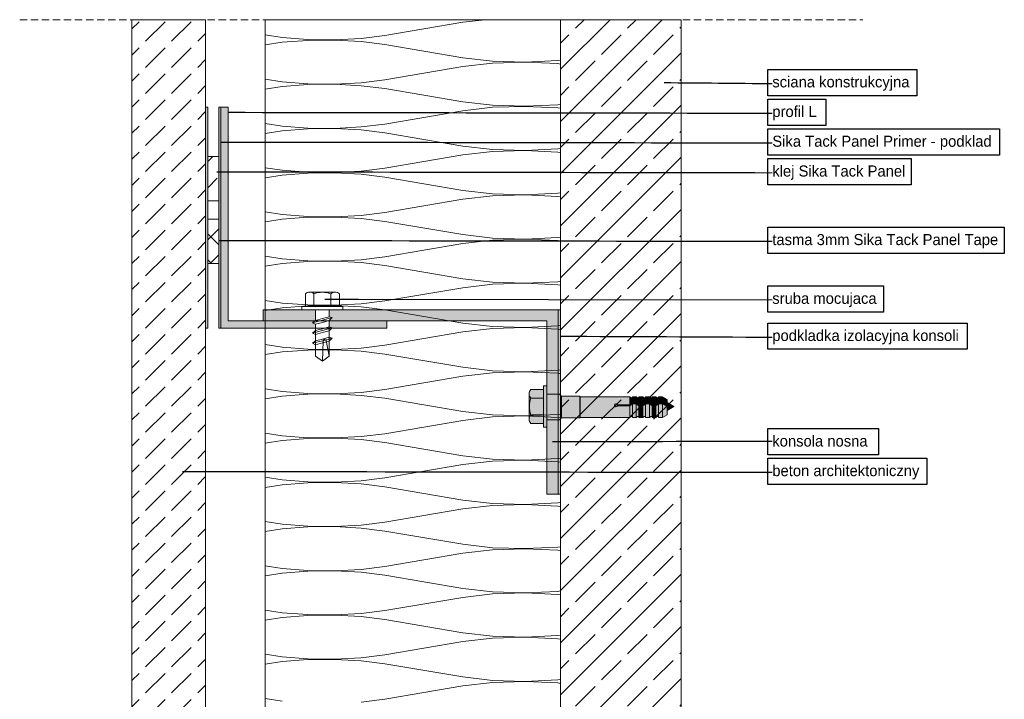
# Model space of a CAD drawing. Extents: x -106566 to -43002, y 22119 to 47619.
# Tile 24 of 24: x -47576 to -44904, y 43258 to 45101. Entities that reach past the tile are written whole.
import ezdxf

# ---------------------------------------------------------------- set-up
doc = ezdxf.new("R2010")
doc.units = 0
doc.header["$MEASUREMENT"] = 0
doc.linetypes.add('Hidden Line', pattern=[30, 20, -10])
for name, color, linetype, lineweight, true_color in [('2D - Ogólne_Pen_No__2', 7, 'Continuous', 15, 0x7f7f7f), ('2D Drafting - General_Pen_No__141', 7, 'Continuous', 0, 0xe8e8e8), ('2D Drafting - General_Pen_No__2', 7, 'Continuous', 15, 0x7f7f7f), ('2D Drafting - General_Pen_No__5', 7, 'Continuous', 25, 0x40a5ff), ('2D Drafting - General_Pen_No__61', 7, 'Continuous', 20, 0x6a6a6a), ('2D Drafting - General_Pen_No__81', 7, 'Continuous', 20, 0x6a6a6a), ('Annotation - Label_Pen_No__5', 7, 'Continuous', 25, 0x40a5ff)]:
    doc.layers.add(name, color=color, linetype=linetype, lineweight=lineweight, true_color=true_color)
doc.layers.add('2D Drafting - General_Pen_No__101', color=8, linetype='Continuous', lineweight=13)
doc.layers.add('2D Drafting - General_Pen_No__121', color=255, linetype='Continuous', lineweight=0)
doc.styles.add('GENERATED_STYLE_2', font='txt')
doc.dimstyles.new('GENERATED_STYLE__3', dxfattribs={"dimtxt": 0.18, "dimasz": 91.2, "dimexe": 0.18, "dimexo": 0.0625, "dimgap": 0.09, "dimtad": 0, "dimtih": 1, "dimtoh": 1, "dimdec": 4, "dimzin": 0, "dimdsep": 46, "dimcen": 0.09, "dimadec": 0, "dimazin": 0, "dimtfac": 1, "dimtdec": 4, "dimtmove": 0, "dimatfit": 3, "dimldrblk": 'ARROWHEAD_5', "dimfxl": 0, "dimtolj": 1, "dimtzin": 0, "dimarcsym": 0})
pattern_1 = [(45, (0, 0), (-70.71068, 70.71068), [75, -25]), (45, (7e-15, 70.71), (-70.71068, 70.71068), [75, -25])]

# ---------------------------------------------------------------- blocks, each defined once
blk = doc.blocks.new('*X2')
at = {"layer": '2D Drafting - General_Pen_No__61', "linetype": 'Continuous'}
for p, q in [((-46373.4, 45094.4), (-46585.7, 45058.4)), ((-46313.1, 45101.4), (-46373.4, 45094.4)), ((-46108.5, 45101.1), (-46110.4, 45101.4)), ((-46910.3, 45060), (-46863.6, 45052.8)), ((-46649.8, 45050.4), (-46585.7, 45058.4)), ((-46863.6, 45040.1), (-46910.3, 45032.8)), ((-46863.6, 45052.8), (-46794.2, 45047.5)), ((-46794.2, 45045.4), (-46863.6, 45040.1)), ((-46794.2, 45047.5), (-46721.1, 45046.7)), ((-46721.1, 45046.2), (-46794.2, 45045.4)), ((-46721.1, 45046.7), (-46649.8, 45050.4)), ((-46649.8, 45042.4), (-46721.1, 45046.2)), ((-46585.7, 45034.4), (-46649.8, 45042.4)), ((-46373.4, 44998.4), (-46585.7, 45034.4)), ((-46373.4, 44998.4), (-46293.3, 44989.2)), ((-46293.3, 44983.7), (-46373.4, 44974.4)), ((-46293.3, 44989.2), (-46204.1, 44986.5)), ((-46204.1, 44986.4), (-46293.3, 44983.7)), ((-46204.1, 44986.5), (-46116, 44990.7)), ((-46116, 44982.2), (-46204.1, 44986.4)), ((-46116, 44990.7), (-46108.5, 44991.7)), ((-46108.5, 44981.1), (-46116, 44982.2)), ((-46373.4, 44974.4), (-46585.7, 44938.4)), ((-46910.3, 44940), (-46863.6, 44932.8)), ((-46863.6, 44932.8), (-46794.2, 44927.5)), ((-46794.2, 44925.4), (-46863.6, 44920.1)), ((-46794.2, 44927.5), (-46721.1, 44926.7)), ((-46721.1, 44926.2), (-46794.2, 44925.4)), ((-46721.1, 44926.7), (-46649.8, 44930.4)), ((-46649.8, 44922.4), (-46721.1, 44926.2)), ((-46649.8, 44930.4), (-46585.7, 44938.4)), ((-46585.7, 44914.4), (-46649.8, 44922.4)), ((-46863.6, 44920.1), (-46910.3, 44912.8)), ((-46373.4, 44878.4), (-46585.7, 44914.4)), ((-46373.4, 44878.4), (-46293.3, 44869.2)), ((-46293.3, 44869.2), (-46204.1, 44866.5)), ((-46204.1, 44866.5), (-46116, 44870.7)), ((-46116, 44870.7), (-46108.5, 44871.7)), ((-46373.4, 44854.4), (-46585.7, 44818.4)), ((-46293.3, 44863.7), (-46373.4, 44854.4)), ((-46204.1, 44866.4), (-46293.3, 44863.7)), ((-46116, 44862.2), (-46204.1, 44866.4)), ((-46108.5, 44861.1), (-46116, 44862.2)), ((-46910.3, 44820), (-46863.6, 44812.8)), ((-46649.8, 44810.4), (-46585.7, 44818.4)), ((-46863.6, 44800.1), (-46910.3, 44792.8)), ((-46863.6, 44812.8), (-46794.2, 44807.5)), ((-46794.2, 44805.4), (-46863.6, 44800.1)), ((-46794.2, 44807.5), (-46721.1, 44806.7)), ((-46721.1, 44806.2), (-46794.2, 44805.4)), ((-46721.1, 44806.7), (-46649.8, 44810.4)), ((-46649.8, 44802.4), (-46721.1, 44806.2)), ((-46585.7, 44794.4), (-46649.8, 44802.4)), ((-46373.4, 44758.4), (-46585.7, 44794.4)), ((-46373.4, 44758.4), (-46293.3, 44749.2)), ((-46293.3, 44743.7), (-46373.4, 44734.4)), ((-46293.3, 44749.2), (-46204.1, 44746.5)), ((-46204.1, 44746.4), (-46293.3, 44743.7)), ((-46204.1, 44746.5), (-46116, 44750.7)), ((-46116, 44742.2), (-46204.1, 44746.4)), ((-46116, 44750.7), (-46108.5, 44751.7)), ((-46108.5, 44741.1), (-46116, 44742.2)), ((-46373.4, 44734.4), (-46585.7, 44698.4)), ((-46910.3, 44700), (-46863.6, 44692.8)), ((-46863.6, 44692.8), (-46794.2, 44687.5)), ((-46794.2, 44685.4), (-46863.6, 44680.1)), ((-46794.2, 44687.5), (-46721.1, 44686.7)), ((-46721.1, 44686.2), (-46794.2, 44685.4)), ((-46721.1, 44686.7), (-46649.8, 44690.4)), ((-46649.8, 44682.4), (-46721.1, 44686.2)), ((-46649.8, 44690.4), (-46585.7, 44698.4)), ((-46585.7, 44674.4), (-46649.8, 44682.4)), ((-46863.6, 44680.1), (-46910.3, 44672.8)), ((-46373.4, 44638.4), (-46585.7, 44674.4)), ((-46373.4, 44638.4), (-46293.3, 44629.2)), ((-46293.3, 44629.2), (-46204.1, 44626.5)), ((-46204.1, 44626.5), (-46116, 44630.7)), ((-46116, 44630.7), (-46108.5, 44631.7)), ((-46373.4, 44614.4), (-46585.7, 44578.4)), ((-46293.3, 44623.7), (-46373.4, 44614.4)), ((-46204.1, 44626.4), (-46293.3, 44623.7)), ((-46116, 44622.2), (-46204.1, 44626.4)), ((-46108.5, 44621.1), (-46116, 44622.2)), ((-46910.3, 44580), (-46863.6, 44572.8)), ((-46649.8, 44570.4), (-46585.7, 44578.4)), ((-46863.6, 44560.1), (-46910.3, 44552.8)), ((-46863.6, 44572.8), (-46794.2, 44567.5)), ((-46794.2, 44565.4), (-46863.6, 44560.1)), ((-46794.2, 44567.5), (-46721.1, 44566.7)), ((-46721.1, 44566.2), (-46794.2, 44565.4)), ((-46721.1, 44566.7), (-46649.8, 44570.4)), ((-46649.8, 44562.4), (-46721.1, 44566.2)), ((-46585.7, 44554.4), (-46649.8, 44562.4)), ((-46373.4, 44518.4), (-46585.7, 44554.4)), ((-46373.4, 44494.4), (-46585.7, 44458.4)), ((-46373.4, 44518.4), (-46293.3, 44509.2)), ((-46293.3, 44503.7), (-46373.4, 44494.4)), ((-46293.3, 44509.2), (-46204.1, 44506.5)), ((-46204.1, 44506.4), (-46293.3, 44503.7)), ((-46204.1, 44506.5), (-46116, 44510.7)), ((-46116, 44502.2), (-46204.1, 44506.4)), ((-46116, 44510.7), (-46108.5, 44511.7)), ((-46108.5, 44501.1), (-46116, 44502.2)), ((-46910.3, 44460), (-46863.6, 44452.8)), ((-46863.6, 44452.8), (-46794.2, 44447.5)), ((-46794.2, 44445.4), (-46863.6, 44440.1)), ((-46794.2, 44447.5), (-46721.1, 44446.7)), ((-46721.1, 44446.2), (-46794.2, 44445.4)), ((-46721.1, 44446.7), (-46649.8, 44450.4)), ((-46649.8, 44442.4), (-46721.1, 44446.2)), ((-46649.8, 44450.4), (-46585.7, 44458.4)), ((-46585.7, 44434.4), (-46649.8, 44442.4)), ((-46863.6, 44440.1), (-46910.3, 44432.8)), ((-46373.4, 44398.4), (-46585.7, 44434.4)), ((-46373.4, 44398.4), (-46293.3, 44389.2)), ((-46293.3, 44389.2), (-46204.1, 44386.5)), ((-46204.1, 44386.5), (-46116, 44390.7)), ((-46116, 44390.7), (-46108.5, 44391.7)), ((-46373.4, 44374.4), (-46585.7, 44338.4)), ((-46293.3, 44383.7), (-46373.4, 44374.4)), ((-46204.1, 44386.4), (-46293.3, 44383.7)), ((-46116, 44382.2), (-46204.1, 44386.4)), ((-46108.5, 44381.1), (-46116, 44382.2)), ((-46910.3, 44340), (-46863.6, 44332.8)), ((-46649.8, 44330.4), (-46585.7, 44338.4)), ((-46863.6, 44320.1), (-46910.3, 44312.8)), ((-46863.6, 44332.8), (-46794.2, 44327.5)), ((-46794.2, 44325.4), (-46863.6, 44320.1)), ((-46794.2, 44327.5), (-46721.1, 44326.7)), ((-46721.1, 44326.2), (-46794.2, 44325.4)), ((-46721.1, 44326.7), (-46649.8, 44330.4)), ((-46649.8, 44322.4), (-46721.1, 44326.2)), ((-46585.7, 44314.4), (-46649.8, 44322.4)), ((-46373.4, 44278.4), (-46585.7, 44314.4)), ((-46373.4, 44254.4), (-46585.7, 44218.4)), ((-46373.4, 44278.4), (-46293.3, 44269.2)), ((-46293.3, 44263.7), (-46373.4, 44254.4)), ((-46293.3, 44269.2), (-46204.1, 44266.5)), ((-46204.1, 44266.4), (-46293.3, 44263.7)), ((-46204.1, 44266.5), (-46116, 44270.7)), ((-46116, 44262.2), (-46204.1, 44266.4)), ((-46116, 44270.7), (-46108.5, 44271.7)), ((-46108.5, 44261.1), (-46116, 44262.2)), ((-46910.3, 44220), (-46863.6, 44212.8)), ((-46863.6, 44212.8), (-46794.2, 44207.5)), ((-46794.2, 44205.4), (-46863.6, 44200.1)), ((-46794.2, 44207.5), (-46721.1, 44206.7)), ((-46721.1, 44206.2), (-46794.2, 44205.4)), ((-46721.1, 44206.7), (-46649.8, 44210.4)), ((-46649.8, 44202.4), (-46721.1, 44206.2)), ((-46649.8, 44210.4), (-46585.7, 44218.4)), ((-46585.7, 44194.4), (-46649.8, 44202.4)), ((-46863.6, 44200.1), (-46910.3, 44192.8)), ((-46373.4, 44158.4), (-46585.7, 44194.4)), ((-46373.4, 44158.4), (-46293.3, 44149.2)), ((-46293.3, 44149.2), (-46204.1, 44146.5)), ((-46204.1, 44146.5), (-46116, 44150.7)), ((-46116, 44150.7), (-46108.5, 44151.7)), ((-46373.4, 44134.4), (-46585.7, 44098.4)), ((-46293.3, 44143.7), (-46373.4, 44134.4)), ((-46204.1, 44146.4), (-46293.3, 44143.7)), ((-46116, 44142.2), (-46204.1, 44146.4)), ((-46108.5, 44141.1), (-46116, 44142.2)), ((-46910.3, 44100), (-46863.6, 44092.8)), ((-46649.8, 44090.4), (-46585.7, 44098.4)), ((-46863.6, 44080.1), (-46910.3, 44072.8)), ((-46863.6, 44092.8), (-46794.2, 44087.5)), ((-46794.2, 44085.4), (-46863.6, 44080.1)), ((-46794.2, 44087.5), (-46721.1, 44086.7)), ((-46721.1, 44086.2), (-46794.2, 44085.4)), ((-46721.1, 44086.7), (-46649.8, 44090.4)), ((-46649.8, 44082.4), (-46721.1, 44086.2)), ((-46585.7, 44074.4), (-46649.8, 44082.4)), ((-46373.4, 44038.4), (-46585.7, 44074.4)), ((-46373.4, 44014.4), (-46585.7, 43978.4)), ((-46373.4, 44038.4), (-46293.3, 44029.2)), ((-46293.3, 44023.7), (-46373.4, 44014.4)), ((-46293.3, 44029.2), (-46204.1, 44026.5)), ((-46204.1, 44026.4), (-46293.3, 44023.7)), ((-46204.1, 44026.5), (-46116, 44030.7)), ((-46116, 44022.2), (-46204.1, 44026.4)), ((-46116, 44030.7), (-46108.5, 44031.7)), ((-46108.5, 44021.1), (-46116, 44022.2)), ((-46910.3, 43980), (-46863.6, 43972.8)), ((-46863.6, 43960.1), (-46910.3, 43952.8)), ((-46863.6, 43972.8), (-46794.2, 43967.5)), ((-46794.2, 43965.4), (-46863.6, 43960.1)), ((-46794.2, 43967.5), (-46721.1, 43966.7)), ((-46721.1, 43966.2), (-46794.2, 43965.4)), ((-46721.1, 43966.7), (-46649.8, 43970.4)), ((-46649.8, 43962.4), (-46721.1, 43966.2)), ((-46649.8, 43970.4), (-46585.7, 43978.4)), ((-46585.7, 43954.4), (-46649.8, 43962.4)), ((-46373.4, 43918.4), (-46585.7, 43954.4)), ((-46373.4, 43918.4), (-46293.3, 43909.2)), ((-46293.3, 43909.2), (-46204.1, 43906.5)), ((-46204.1, 43906.4), (-46293.3, 43903.7)), ((-46204.1, 43906.5), (-46116, 43910.7)), ((-46116, 43902.2), (-46204.1, 43906.4)), ((-46116, 43910.7), (-46108.5, 43911.7)), ((-46373.4, 43894.4), (-46585.7, 43858.4)), ((-46293.3, 43903.7), (-46373.4, 43894.4)), ((-46108.5, 43901.1), (-46116, 43902.2)), ((-46910.3, 43860), (-46863.6, 43852.8)), ((-46649.8, 43850.4), (-46585.7, 43858.4)), ((-46863.6, 43840.1), (-46910.3, 43832.8)), ((-46863.6, 43852.8), (-46794.2, 43847.5)), ((-46794.2, 43845.4), (-46863.6, 43840.1)), ((-46794.2, 43847.5), (-46721.1, 43846.7)), ((-46721.1, 43846.2), (-46794.2, 43845.4)), ((-46721.1, 43846.7), (-46649.8, 43850.4)), ((-46649.8, 43842.4), (-46721.1, 43846.2)), ((-46585.7, 43834.4), (-46649.8, 43842.4)), ((-46373.4, 43798.4), (-46585.7, 43834.4)), ((-46373.4, 43774.4), (-46585.7, 43738.4)), ((-46373.4, 43798.4), (-46293.3, 43789.2)), ((-46293.3, 43783.7), (-46373.4, 43774.4)), ((-46293.3, 43789.2), (-46204.1, 43786.5)), ((-46204.1, 43786.4), (-46293.3, 43783.7)), ((-46204.1, 43786.5), (-46116, 43790.7)), ((-46116, 43782.2), (-46204.1, 43786.4)), ((-46116, 43790.7), (-46108.5, 43791.7)), ((-46108.5, 43781.1), (-46116, 43782.2)), ((-46910.3, 43740), (-46863.6, 43732.8)), ((-46863.6, 43720.1), (-46910.3, 43712.8)), ((-46863.6, 43732.8), (-46794.2, 43727.5)), ((-46794.2, 43725.4), (-46863.6, 43720.1)), ((-46794.2, 43727.5), (-46721.1, 43726.7)), ((-46721.1, 43726.2), (-46794.2, 43725.4)), ((-46721.1, 43726.7), (-46649.8, 43730.4)), ((-46649.8, 43722.4), (-46721.1, 43726.2)), ((-46649.8, 43730.4), (-46585.7, 43738.4)), ((-46585.7, 43714.4), (-46649.8, 43722.4)), ((-46373.4, 43678.4), (-46585.7, 43714.4)), ((-46373.4, 43678.4), (-46293.3, 43669.2)), ((-46293.3, 43669.2), (-46204.1, 43666.5)), ((-46204.1, 43666.4), (-46293.3, 43663.7)), ((-46204.1, 43666.5), (-46116, 43670.7)), ((-46116, 43662.2), (-46204.1, 43666.4)), ((-46116, 43670.7), (-46108.5, 43671.7)), ((-46373.4, 43654.4), (-46585.7, 43618.4)), ((-46293.3, 43663.7), (-46373.4, 43654.4)), ((-46108.5, 43661.1), (-46116, 43662.2)), ((-46910.3, 43620), (-46863.6, 43612.8)), ((-46863.6, 43612.8), (-46794.2, 43607.5)), ((-46649.8, 43610.4), (-46585.7, 43618.4)), ((-46863.6, 43600.1), (-46910.3, 43592.8)), ((-46794.2, 43605.4), (-46863.6, 43600.1)), ((-46794.2, 43607.5), (-46721.1, 43606.7)), ((-46721.1, 43606.2), (-46794.2, 43605.4)), ((-46721.1, 43606.7), (-46649.8, 43610.4)), ((-46649.8, 43602.4), (-46721.1, 43606.2)), ((-46585.7, 43594.4), (-46649.8, 43602.4)), ((-46373.4, 43558.4), (-46585.7, 43594.4)), ((-46373.4, 43534.4), (-46585.7, 43498.4)), ((-46373.4, 43558.4), (-46293.3, 43549.2)), ((-46293.3, 43543.7), (-46373.4, 43534.4)), ((-46293.3, 43549.2), (-46204.1, 43546.5)), ((-46204.1, 43546.4), (-46293.3, 43543.7)), ((-46204.1, 43546.5), (-46116, 43550.7)), ((-46116, 43542.2), (-46204.1, 43546.4)), ((-46116, 43550.7), (-46108.5, 43551.7)), ((-46108.5, 43541.1), (-46116, 43542.2)), ((-46910.3, 43500), (-46863.6, 43492.8)), ((-46863.6, 43480.1), (-46910.3, 43472.8)), ((-46863.6, 43492.8), (-46794.2, 43487.5)), ((-46794.2, 43485.4), (-46863.6, 43480.1)), ((-46794.2, 43487.5), (-46721.1, 43486.7)), ((-46721.1, 43486.2), (-46794.2, 43485.4)), ((-46721.1, 43486.7), (-46649.8, 43490.4)), ((-46649.8, 43482.4), (-46721.1, 43486.2)), ((-46649.8, 43490.4), (-46585.7, 43498.4)), ((-46585.7, 43474.4), (-46649.8, 43482.4)), ((-46373.4, 43438.4), (-46585.7, 43474.4)), ((-46373.4, 43438.4), (-46293.3, 43429.2)), ((-46293.3, 43429.2), (-46204.1, 43426.5)), ((-46204.1, 43426.4), (-46293.3, 43423.7)), ((-46204.1, 43426.5), (-46116, 43430.7)), ((-46116, 43422.2), (-46204.1, 43426.4)), ((-46116, 43430.7), (-46108.5, 43431.7)), ((-46373.4, 43414.4), (-46585.7, 43378.4)), ((-46293.3, 43423.7), (-46373.4, 43414.4)), ((-46108.5, 43421.1), (-46116, 43422.2)), ((-46910.3, 43380), (-46863.6, 43372.8)), ((-46863.6, 43372.8), (-46794.2, 43367.5)), ((-46649.8, 43370.4), (-46585.7, 43378.4)), ((-46863.6, 43360.1), (-46910.3, 43352.8)), ((-46794.2, 43365.4), (-46863.6, 43360.1)), ((-46794.2, 43367.5), (-46721.1, 43366.7)), ((-46721.1, 43366.2), (-46794.2, 43365.4)), ((-46721.1, 43366.7), (-46649.8, 43370.4)), ((-46649.8, 43362.4), (-46721.1, 43366.2)), ((-46585.7, 43354.4), (-46649.8, 43362.4)), ((-46373.4, 43318.4), (-46585.7, 43354.4)), ((-46373.4, 43318.4), (-46293.3, 43309.2)), ((-46373.4, 43294.4), (-46585.7, 43258.4)), ((-46293.3, 43303.7), (-46373.4, 43294.4)), ((-46293.3, 43309.2), (-46204.1, 43306.5)), ((-46204.1, 43306.4), (-46293.3, 43303.7)), ((-46204.1, 43306.5), (-46116, 43310.7)), ((-46116, 43302.2), (-46204.1, 43306.4)), ((-46116, 43310.7), (-46108.5, 43311.7)), ((-46108.5, 43301.1), (-46116, 43302.2)), ((-46910.3, 43260), (-46863.6, 43252.8)), ((-46649.8, 43250.4), (-46585.7, 43258.4))]:
    blk.add_line(p, q, dxfattribs=at)
blk = doc.blocks.new('Fill_1')
at = {"layer": '2D Drafting - General_Pen_No__2', "linetype": 'Continuous'}
for p, q in [((-46910.3, 45101.4), (-46910.3, 41381.8)), ((-46108.5, 45101.4), (-46910.3, 45101.4)), ((-46108.5, 41381.8), (-46108.5, 45101.4))]:
    blk.add_line(p, q, dxfattribs=at)
at = {"layer": '2D Drafting - General_Pen_No__61', "linetype": 'Continuous'}
blk.add_blockref('*X2', (0, 0), dxfattribs=at)
blk = doc.blocks.new('ARROWHEAD_5')
at = {"color": 0, "linetype": 'Continuous', "lineweight": 0}
blk.add_line((0, 0), (-1, 0), dxfattribs=at)
blk.add_solid([(-1, 0.2679), (0, 0), (-1, -0.2679), (-1, 0.2679)], dxfattribs=at)

msp = doc.modelspace()

# ---------------------------------------------------------------- hatches: boundary and pattern name
at = {"layer": '2D Drafting - General_Pen_No__101', "linetype": 'Continuous'}
for points in [[(-47066.12, 44864.31), (-47071.91, 44864.31), (-47071.91, 44264.31), (-47066.12, 44264.31)], [(-47030.34, 44864.31), (-47036.12, 44864.31), (-47036.12, 44264.31), (-47030.34, 44264.31)]]:
    msp.add_hatch(color=256, dxfattribs=at).paths.add_polyline_path(points, flags=0)
at = {"layer": '2D Drafting - General_Pen_No__121', "linetype": 'Continuous'}
for points in [[(-46154.66, 44075.15), (-46188.83, 44075.15, -0.4195601), (-46188.83, 44098.45), (-46154.66, 44098.45)], [(-46145.34, 44052.24), (-46145.34, 43996.32), (-46154.66, 43996.32), (-46154.66, 44052.24), (-46154.66, 44108.15), (-46145.34, 44108.15)], [(-46193.1, 44052.24, 0.092424), (-46188.83, 44029.32, 0.201281), (-46193.72, 44017.67), (-46193.72, 44086.8, 0.201281), (-46188.83, 44075.15, 0.092424)], [(-46154.66, 44029.32), (-46188.83, 44029.32, -0.092424), (-46193.1, 44052.24, -0.092424), (-46188.83, 44075.15), (-46154.66, 44075.15), (-46154.66, 44052.24)], [(-46145.34, 44015.56), (-46145.34, 44052.24), (-46145.34, 44085.23), (-46115.34, 44085.23), (-46115.34, 44049.31), (-46115.34, 44015.56)], [(-46115.34, 44015.56), (-46145.34, 44015.56), (-46145.34, 44052.24), (-46145.34, 44085.23), (-46115.34, 44085.23), (-46115.34, 44048.36)], [(-46115.34, 44015.66), (-46115.34, 44048.36), (-46115.34, 44085.23), (-46111.82, 44085.23), (-46111.82, 44015.66)], [(-46111.82, 44015.66), (-46111.82, 44085.23), (-46111.65, 44085.23), (-46106.23, 44079.82), (-46106.23, 44021.07), (-46111.65, 44015.66)], [(-46106.23, 44020.97), (-46106.23, 44079.82), (-46056.49, 44079.82), (-46056.49, 44020.97)], [(-46056.49, 44020.97), (-46056.49, 44079.82), (-46055.25, 44078.57), (-46055.25, 44022.22)], [(-46055.25, 44022.22), (-46055.25, 44078.57), (-45920.83, 44078.57), (-45920.83, 44056.92), (-45954.14, 44056.92, 5.4750432), (-45954.14, 44053.96), (-45920.83, 44053.96), (-45920.83, 44022.22)], [(-45913.39, 44075.61), (-45913.39, 44062.66), (-45920.83, 44056.92), (-45920.83, 44078.57), (-45917.08, 44075.61)], [(-45903.03, 44078.57), (-45903.03, 44062.66), (-45913.39, 44062.66), (-45913.39, 44078.57)], [(-45895.59, 44075.61), (-45895.59, 44056.92), (-45903.03, 44062.66), (-45903.03, 44078.57), (-45899.29, 44075.61)], [(-45885.23, 44078.57), (-45885.23, 44056.92), (-45895.59, 44056.92), (-45895.59, 44078.57)], [(-45885.23, 44056.92), (-45885.23, 44078.57), (-45881.49, 44075.61), (-45877.79, 44075.61), (-45877.79, 44062.66)], [(-45867.44, 44078.57), (-45867.44, 44062.66), (-45877.79, 44062.66), (-45877.79, 44078.57)], [(-45860, 44075.61), (-45860, 44056.92), (-45867.44, 44062.66), (-45867.44, 44078.57), (-45863.69, 44075.61)], [(-45849.64, 44078.57), (-45849.64, 44056.92), (-45860, 44056.92), (-45860, 44078.57)], [(-45842.2, 44075.61), (-45842.2, 44062.66), (-45849.64, 44056.92), (-45849.64, 44078.57), (-45845.9, 44075.61)], [(-45842.2, 44062.66), (-45842.2, 44078.57), (-45831.84, 44078.57), (-45831.84, 44062.66)], [(-45819.46, 44055.51), (-45831.84, 44062.66), (-45831.84, 44078.57), (-45819.46, 44071.42)], [(-45920.83, 44053.96), (-45954.14, 44053.96, -5.4750432), (-45954.14, 44056.92), (-45920.83, 44056.92)], [(-45920.83, 44056.92), (-45913.39, 44062.66), (-45913.39, 44059.7), (-45920.83, 44053.96)], [(-45913.39, 44025.18), (-45917.08, 44025.18), (-45920.83, 44022.22), (-45920.83, 44053.96), (-45913.39, 44059.7)], [(-45913.39, 44062.66), (-45903.03, 44062.66), (-45903.03, 44059.7), (-45913.39, 44059.7)], [(-45913.39, 44022.22), (-45913.39, 44059.7), (-45903.03, 44059.7), (-45903.03, 44022.22)], [(-45895.59, 44053.96), (-45903.03, 44059.7), (-45903.03, 44062.66), (-45895.59, 44056.92)], [(-45895.59, 44025.18), (-45899.29, 44025.18), (-45903.03, 44022.22), (-45903.03, 44059.7), (-45895.59, 44053.96)], [(-45895.59, 44056.92), (-45885.23, 44056.92), (-45885.23, 44053.96), (-45895.59, 44053.96)], [(-45895.59, 44022.22), (-45895.59, 44053.96), (-45885.23, 44053.96), (-45885.23, 44022.22)], [(-45877.79, 44059.7), (-45885.23, 44053.96), (-45885.23, 44056.92), (-45877.79, 44062.66)], [(-45877.79, 44025.18), (-45881.49, 44025.18), (-45885.23, 44022.22), (-45885.23, 44053.96), (-45877.79, 44059.7)], [(-45867.44, 44059.7), (-45877.79, 44059.7), (-45877.79, 44062.66), (-45867.44, 44062.66)], [(-45867.44, 44022.22), (-45877.79, 44022.22), (-45877.79, 44059.7), (-45867.44, 44059.7)], [(-45860, 44053.96), (-45867.44, 44059.7), (-45867.44, 44062.66), (-45860, 44056.92)], [(-45860, 44025.18), (-45863.69, 44025.18), (-45867.44, 44022.22), (-45867.44, 44059.7), (-45860, 44053.96)], [(-45860, 44056.92), (-45849.64, 44056.92), (-45849.64, 44053.96), (-45860, 44053.96)], [(-45849.64, 44022.22), (-45860, 44022.22), (-45860, 44053.96), (-45849.64, 44053.96)], [(-45849.64, 44056.92), (-45842.2, 44062.66), (-45842.2, 44059.7), (-45849.64, 44053.96)], [(-45842.2, 44025.18), (-45845.9, 44025.18), (-45849.64, 44022.22), (-45849.64, 44053.96), (-45842.2, 44059.7)], [(-45842.2, 44062.66), (-45831.84, 44062.66), (-45831.84, 44059.7), (-45842.2, 44059.7)], [(-45842.2, 44022.22), (-45842.2, 44059.7), (-45831.84, 44059.7), (-45831.84, 44022.22)], [(-45819.46, 44052.56), (-45831.84, 44059.7), (-45831.84, 44062.66), (-45819.46, 44055.51)], [(-45819.46, 44029.37), (-45831.84, 44022.22), (-45831.84, 44059.7), (-45819.46, 44052.56)], [(-45800.74, 44052.14), (-45819.46, 44041.33), (-45819.46, 44062.95)], [(-46154.66, 44006.02), (-46188.83, 44006.02, -0.4195601), (-46188.83, 44029.32), (-46154.66, 44029.32)]]:
    msp.add_hatch(color=256, dxfattribs=at).paths.add_polyline_path(points, flags=0)
at = {"layer": '2D Drafting - General_Pen_No__141', "linetype": 'Continuous'}
for points in [[(-47030.34, 44264.31), (-46773.5, 44264.31), (-46773.5, 44275.39), (-46781.7, 44279.2), (-46775.33, 44284.31), (-46915.34, 44284.31), (-47010.34, 44284.31), (-47010.34, 44864.31), (-47030.34, 44864.31)], [(-46915.34, 44314.31), (-46915.34, 44284.31), (-46775.33, 44284.31), (-46773.5, 44285.79), (-46773.5, 44314.31), (-46810.77, 44314.31)], [(-46736.22, 44284.31), (-46145.34, 44284.31), (-46145.34, 44108.15), (-46145.34, 44085.23), (-46115.34, 44085.23), (-46115.34, 44314.31), (-46698.94, 44314.31), (-46736.22, 44314.31), (-46736.22, 44295.78), (-46728.02, 44293.58), (-46736.22, 44285.38)], [(-46736.22, 44284.31), (-46145.34, 44284.31), (-46145.34, 44108.15), (-46145.34, 44085.23), (-46115.34, 44085.23), (-46115.34, 44314.31), (-46698.94, 44314.31), (-46736.22, 44314.31), (-46736.22, 44295.78), (-46728.02, 44293.58), (-46736.22, 44285.38)], [(-46580.34, 44264.31), (-46580.34, 44284.31), (-46736.22, 44284.31), (-46736.22, 44267.94), (-46728.02, 44265.74), (-46729.44, 44264.31)], [(-46115.34, 43814.31), (-46115.34, 44015.56), (-46145.34, 44015.56), (-46145.34, 43814.31)]]:
    msp.add_hatch(color=256, dxfattribs=at).paths.add_polyline_path(points, flags=0)
at = {"layer": '2D Drafting - General_Pen_No__2', "linetype": 'Continuous'}
h = msp.add_hatch(dxfattribs=at)
h.set_pattern_fill('Grid_5x5_Diagonal', color=256, style=0, pattern_type=2)
h.set_pattern_definition([(45, (0, 0), (-35.35534, 35.35534), []), (135, (0, 0), (35.35534, 35.35534), [])])
h.paths.add_polyline_path([(-47036.12, 44559.97), (-47066.12, 44559.97), (-47066.12, 44439.97), (-47036.12, 44439.97)], flags=0)
at = {"layer": '2D Drafting - General_Pen_No__5', "linetype": 'Continuous'}
h = msp.add_hatch(dxfattribs=at)
h.set_pattern_fill('Beton', color=256, style=0, pattern_type=2)
h.set_pattern_definition(pattern_1)
h.paths.add_polyline_path([(-47036.12, 44729.97), (-47066.12, 44729.97), (-47066.12, 44609.97), (-47036.12, 44609.97)], flags=0)
at = {"layer": '2D Drafting - General_Pen_No__81', "linetype": 'Continuous'}
h = msp.add_hatch(dxfattribs=at)
h.set_pattern_fill('Beton', color=256, style=0, pattern_type=2)
h.set_pattern_definition(pattern_1)
h.paths.add_polyline_path([(-47271.91, 42536.53), (-47071.91, 42536.53), (-47071.91, 45101.41), (-47271.91, 45101.41)], flags=0)
h = msp.add_hatch(dxfattribs=at)
h.set_pattern_fill('Solid___Dashed', color=256, style=0, pattern_type=2)
h.set_pattern_definition([(45, (0, 0), (-70.71068, 70.71068), []), (45, (-35.36, 35.36), (-70.71068, 70.71068), [75, -25])])
h.paths.add_polyline_path([(-46108.5, 45101.41), (-45781.37, 45101.41), (-45781.37, 41381.78), (-46108.5, 41381.78), (-46108.5, 43797.89), (-46108.5, 43902.04), (-46108.5, 44452.32), (-46108.5, 44549.68)], flags=0)
msp.add_hatch(color=256, dxfattribs=at).paths.add_polyline_path([(-46115.34, 43814.31), (-46108.5, 43814.31), (-46108.5, 44314.31), (-46115.34, 44314.31)], flags=0)

# ---------------------------------------------------------------- linework, layer by layer
at = {"layer": '2D - Ogólne_Pen_No__2', "linetype": 'Continuous'}
for p, q in [((-46111.65, 44085.23), (-46115.34, 44085.23)), ((-46115.34, 44085.23), (-46115.34, 44048.36)), ((-46106.23, 44079.82), (-46111.65, 44085.23)), ((-46106.23, 44079.82), (-46106.23, 44020.97)), ((-46056.49, 44079.82), (-46106.23, 44079.82)), ((-46056.49, 44079.82), (-46056.49, 44020.97)), ((-46055.25, 44078.57), (-46056.49, 44079.82)), ((-46055.25, 44022.22), (-46055.25, 44078.57)), ((-45920.83, 44078.57), (-46055.25, 44078.57)), ((-45920.83, 44078.57), (-45920.83, 44022.22)), ((-45917.08, 44075.61), (-45920.83, 44078.57)), ((-45913.39, 44075.61), (-45917.08, 44075.61)), ((-45913.39, 44078.57), (-45913.39, 44022.22)), ((-45903.03, 44078.57), (-45913.39, 44078.57)), ((-45913.39, 44078.57), (-45913.39, 44075.61)), ((-45903.03, 44078.57), (-45903.03, 44022.22)), ((-45899.29, 44075.61), (-45903.03, 44078.57)), ((-45895.59, 44075.61), (-45899.29, 44075.61)), ((-45895.59, 44078.57), (-45895.59, 44022.22)), ((-45885.23, 44078.57), (-45895.59, 44078.57)), ((-45895.59, 44078.57), (-45895.59, 44075.61)), ((-45885.23, 44078.57), (-45885.23, 44022.22)), ((-45881.49, 44075.61), (-45885.23, 44078.57)), ((-45877.79, 44075.61), (-45881.49, 44075.61)), ((-45877.79, 44078.57), (-45877.79, 44022.22)), ((-45867.44, 44078.57), (-45877.79, 44078.57)), ((-45877.79, 44078.57), (-45877.79, 44075.61)), ((-45867.44, 44078.57), (-45867.44, 44022.22)), ((-45863.69, 44075.61), (-45867.44, 44078.57)), ((-45860, 44075.61), (-45863.69, 44075.61)), ((-45860, 44078.57), (-45860, 44022.22)), ((-45849.64, 44078.57), (-45860, 44078.57)), ((-45860, 44078.57), (-45860, 44075.61)), ((-45849.64, 44078.57), (-45849.64, 44022.22)), ((-45845.9, 44075.61), (-45849.64, 44078.57)), ((-45842.2, 44075.61), (-45845.9, 44075.61)), ((-45831.84, 44078.57), (-45842.2, 44078.57)), ((-45842.2, 44078.57), (-45842.2, 44022.22)), ((-45831.84, 44078.57), (-45831.84, 44022.22)), ((-45819.46, 44071.42), (-45831.84, 44078.57)), ((-45819.46, 44071.42), (-45819.46, 44029.37)), ((-46145.34, 44015.66), (-46145.34, 44049.41)), ((-46115.34, 44015.66), (-46115.34, 44049.41)), ((-46115.34, 44015.56), (-46115.34, 44049.31)), ((-45920.83, 44056.92), (-45954.14, 44056.92)), ((-45920.83, 44053.96), (-45954.14, 44053.96)), ((-45913.39, 44062.66), (-45920.83, 44056.92)), ((-45913.39, 44059.7), (-45920.83, 44053.96)), ((-45903.03, 44062.66), (-45913.39, 44062.66)), ((-45903.03, 44059.7), (-45913.39, 44059.7)), ((-45895.59, 44056.92), (-45903.03, 44062.66)), ((-45895.59, 44053.96), (-45903.03, 44059.7)), ((-45885.23, 44056.92), (-45895.59, 44056.92)), ((-45885.23, 44053.96), (-45895.59, 44053.96)), ((-45877.79, 44062.66), (-45885.23, 44056.92)), ((-45877.79, 44059.7), (-45885.23, 44053.96)), ((-45867.44, 44062.66), (-45877.79, 44062.66)), ((-45867.44, 44059.7), (-45877.79, 44059.7)), ((-45860, 44056.92), (-45867.44, 44062.66)), ((-45860, 44053.96), (-45867.44, 44059.7)), ((-45849.64, 44056.92), (-45860, 44056.92)), ((-45849.64, 44053.96), (-45860, 44053.96)), ((-45842.2, 44062.66), (-45849.64, 44056.92)), ((-45842.2, 44059.7), (-45849.64, 44053.96)), ((-45831.84, 44062.66), (-45842.2, 44062.66)), ((-45831.84, 44059.7), (-45842.2, 44059.7)), ((-45819.46, 44055.51), (-45831.84, 44062.66)), ((-45819.46, 44052.56), (-45831.84, 44059.7)), ((-45819.46, 44062.95), (-45800.74, 44052.14)), ((-45819.46, 44041.33), (-45800.74, 44052.14)), ((-46141.65, 44015.66), (-46145.34, 44015.66)), ((-46111.65, 44015.66), (-46115.34, 44015.66)), ((-46111.65, 44015.56), (-46115.34, 44015.56)), ((-46106.23, 44021.07), (-46111.65, 44015.66)), ((-46106.23, 44020.97), (-46111.65, 44015.56)), ((-46056.49, 44020.97), (-46106.23, 44020.97)), ((-46055.25, 44022.22), (-46056.49, 44020.97)), ((-45920.83, 44022.22), (-46055.25, 44022.22)), ((-45917.08, 44025.18), (-45920.83, 44022.22)), ((-45913.39, 44025.18), (-45917.08, 44025.18)), ((-45913.39, 44022.22), (-45913.39, 44025.18)), ((-45903.03, 44022.22), (-45913.39, 44022.22)), ((-45899.29, 44025.18), (-45903.03, 44022.22)), ((-45895.59, 44025.18), (-45899.29, 44025.18)), ((-45895.59, 44022.22), (-45895.59, 44025.18)), ((-45885.23, 44022.22), (-45895.59, 44022.22)), ((-45881.49, 44025.18), (-45885.23, 44022.22)), ((-45877.79, 44025.18), (-45881.49, 44025.18)), ((-45877.79, 44022.22), (-45877.79, 44025.18)), ((-45867.44, 44022.22), (-45877.79, 44022.22)), ((-45863.69, 44025.18), (-45867.44, 44022.22)), ((-45860, 44025.18), (-45863.69, 44025.18)), ((-45860, 44022.22), (-45860, 44025.18)), ((-45849.64, 44022.22), (-45860, 44022.22)), ((-45845.9, 44025.18), (-45849.64, 44022.22)), ((-45842.2, 44025.18), (-45845.9, 44025.18)), ((-45831.84, 44022.22), (-45842.2, 44022.22)), ((-45819.46, 44029.37), (-45831.84, 44022.22))]:
    msp.add_line(p, q, dxfattribs=at)
msp.add_arc((-45958.05, 44055.44), 4.18, 20.70161, 339.29839, dxfattribs=at)
at = {"layer": '2D Drafting - General_Pen_No__2', "linetype": 'Hidden Line'}
msp.add_line((-47576.35, 45101.41), (-45287.91, 45101.41), dxfattribs=at)
at = {"layer": '2D Drafting - General_Pen_No__2', "linetype": 'Continuous'}
for p, q in [((-47030.34, 44864.31), (-47030.34, 44264.31)), ((-47030.34, 44864.31), (-47010.34, 44864.31)), ((-47010.34, 44864.31), (-47010.34, 44284.31)), ((-47036.12, 44729.97), (-47066.12, 44729.97)), ((-47066.12, 44729.97), (-47066.12, 44609.97)), ((-47036.12, 44609.97), (-47036.12, 44729.97)), ((-47036.12, 44609.97), (-47066.12, 44609.97)), ((-46720.29, 44362.69), (-46789.42, 44362.69)), ((-46801.07, 44357.8), (-46801.07, 44323.63)), ((-46777.77, 44357.8), (-46777.77, 44323.63)), ((-46731.94, 44357.8), (-46731.94, 44323.63)), ((-46708.64, 44357.8), (-46708.64, 44323.63)), ((-46115.34, 44314.31), (-46915.34, 44314.31)), ((-46915.34, 44314.31), (-46915.34, 44284.31)), ((-46810.77, 44323.63), (-46810.77, 44314.31)), ((-46754.86, 44323.63), (-46810.77, 44323.63)), ((-46810.77, 44314.31), (-46754.86, 44314.31)), ((-46773.5, 44314.31), (-46773.5, 44285.79)), ((-46754.86, 44323.63), (-46698.94, 44323.63)), ((-46698.94, 44314.31), (-46754.86, 44314.31)), ((-46736.22, 44314.31), (-46736.22, 44295.78)), ((-46698.94, 44323.63), (-46698.94, 44314.31)), ((-46115.34, 44314.31), (-46115.34, 43814.31)), ((-46580.34, 44284.31), (-47010.34, 44284.31)), ((-46915.34, 44284.31), (-46145.34, 44284.31)), ((-46781.7, 44279.2), (-46754.86, 44286.39)), ((-46781.7, 44279.2), (-46773.5, 44285.79)), ((-46773.5, 44285.79), (-46754.86, 44290.78)), ((-46773.5, 44275.39), (-46754.86, 44280.39)), ((-46736.22, 44295.78), (-46754.86, 44290.78)), ((-46728.02, 44293.58), (-46754.86, 44286.39)), ((-46736.22, 44285.38), (-46754.86, 44280.39)), ((-46736.22, 44295.78), (-46728.02, 44293.58)), ((-46728.02, 44293.58), (-46736.22, 44285.38)), ((-46736.22, 44285.38), (-46736.22, 44267.94)), ((-46580.34, 44264.31), (-46580.34, 44284.31)), ((-46145.34, 43814.31), (-46145.34, 44284.31)), ((-47030.34, 44264.31), (-46580.34, 44264.31)), ((-46773.5, 44275.39), (-46781.7, 44279.2)), ((-46781.7, 44251.36), (-46754.86, 44258.55)), ((-46781.7, 44251.36), (-46754.86, 44258.55)), ((-46781.7, 44251.36), (-46773.5, 44257.95)), ((-46781.7, 44251.36), (-46773.5, 44257.95)), ((-46773.5, 44275.39), (-46773.5, 44257.95)), ((-46773.5, 44257.95), (-46754.86, 44262.94)), ((-46773.5, 44257.95), (-46754.86, 44262.94)), ((-46773.5, 44219.71), (-46773.5, 44257.95)), ((-46736.22, 44267.94), (-46754.86, 44262.94)), ((-46736.22, 44267.94), (-46754.86, 44262.94)), ((-46728.02, 44265.74), (-46754.86, 44258.55)), ((-46728.02, 44265.74), (-46754.86, 44258.55)), ((-46736.22, 44257.54), (-46754.86, 44252.54)), ((-46736.22, 44257.54), (-46754.86, 44252.54)), ((-46736.22, 44229.7), (-46736.22, 44267.94)), ((-46736.22, 44267.94), (-46728.02, 44265.74)), ((-46736.22, 44267.94), (-46728.02, 44265.74)), ((-46728.02, 44265.74), (-46736.22, 44257.54)), ((-46728.02, 44265.74), (-46736.22, 44257.54)), ((-46736.22, 44257.54), (-46736.22, 44189.03)), ((-46736.22, 44257.54), (-46736.22, 44240.09)), ((-46773.5, 44247.55), (-46781.7, 44251.36)), ((-46773.5, 44247.55), (-46781.7, 44251.36)), ((-46781.7, 44223.51), (-46754.86, 44230.71)), ((-46781.7, 44223.51), (-46773.5, 44230.11)), ((-46773.5, 44247.55), (-46754.86, 44252.54)), ((-46773.5, 44247.55), (-46754.86, 44252.54)), ((-46773.5, 44247.55), (-46773.5, 44189.03)), ((-46773.5, 44247.55), (-46773.5, 44230.11)), ((-46773.5, 44230.11), (-46754.86, 44235.1)), ((-46736.22, 44240.09), (-46754.86, 44235.1)), ((-46728.02, 44237.9), (-46754.86, 44230.71)), ((-46753.12, 44230), (-46754.86, 44175.05)), ((-46736.22, 44229.7), (-46754.86, 44224.7)), ((-46750.43, 44234.86), (-46753.12, 44230)), ((-46744.22, 44231.08), (-46750.43, 44234.86)), ((-46736.22, 44189.03), (-46744.22, 44231.08)), ((-46736.22, 44240.09), (-46728.02, 44237.9)), ((-46728.02, 44237.9), (-46736.22, 44229.7)), ((-46773.5, 44219.71), (-46781.7, 44223.51)), ((-46773.5, 44219.71), (-46754.86, 44224.7)), ((-46773.5, 44189.03), (-46754.86, 44175.05)), ((-46736.22, 44189.03), (-46754.86, 44175.05)), ((-46188.83, 44098.45), (-46154.66, 44098.45)), ((-46154.66, 44108.15), (-46145.34, 44108.15)), ((-46154.66, 44052.24), (-46154.66, 44108.15)), ((-46145.34, 44108.15), (-46145.34, 44052.24)), ((-46193.72, 44017.67), (-46193.72, 44086.8)), ((-46188.83, 44075.15), (-46154.66, 44075.15)), ((-46145.34, 44085.23), (-46115.34, 44085.23)), ((-46154.66, 44052.24), (-46154.66, 43996.32)), ((-46145.34, 43996.32), (-46145.34, 44052.24)), ((-46188.83, 44029.32), (-46154.66, 44029.32)), ((-46145.34, 44015.56), (-46115.34, 44015.56)), ((-46188.83, 44006.02), (-46154.66, 44006.02)), ((-46154.66, 43996.32), (-46145.34, 43996.32)), ((-46115.34, 43814.31), (-46145.34, 43814.31))]:
    msp.add_line(p, q, dxfattribs=at)
at = {"layer": '2D Drafting - General_Pen_No__2', "linetype": 'Continuous', "flags": 128}
for points in [[(-47271.91, 42536.53), (-47071.91, 42536.53), (-47071.91, 45101.41), (-47271.91, 45101.41)], [(-46108.5, 45101.41), (-45781.37, 45101.41), (-45781.37, 41381.78), (-46108.5, 41381.78), (-46108.5, 43797.89), (-46108.5, 43902.04), (-46108.5, 44452.32), (-46108.5, 44549.68)], [(-47066.12, 44864.31), (-47071.91, 44864.31), (-47071.91, 44264.31), (-47066.12, 44264.31)], [(-47030.34, 44864.31), (-47036.12, 44864.31), (-47036.12, 44264.31), (-47030.34, 44264.31)], [(-47030.34, 44264.31), (-46773.5, 44264.31), (-46773.5, 44275.39), (-46781.7, 44279.2), (-46775.33, 44284.31), (-46915.34, 44284.31), (-47010.34, 44284.31), (-47010.34, 44864.31), (-47030.34, 44864.31)], [(-47036.12, 44729.97), (-47066.12, 44729.97), (-47066.12, 44609.97), (-47036.12, 44609.97)], [(-47036.12, 44559.97), (-47066.12, 44559.97), (-47066.12, 44439.97), (-47036.12, 44439.97)], [(-46915.34, 44314.31), (-46915.34, 44284.31), (-46775.33, 44284.31), (-46773.5, 44285.79), (-46773.5, 44314.31), (-46810.77, 44314.31)], [(-46736.22, 44284.31), (-46145.34, 44284.31), (-46145.34, 44108.15), (-46145.34, 44085.23), (-46115.34, 44085.23), (-46115.34, 44314.31), (-46698.94, 44314.31), (-46736.22, 44314.31), (-46736.22, 44295.78), (-46728.02, 44293.58), (-46736.22, 44285.38)], [(-46736.22, 44284.31), (-46145.34, 44284.31), (-46145.34, 44108.15), (-46145.34, 44085.23), (-46115.34, 44085.23), (-46115.34, 44314.31), (-46698.94, 44314.31), (-46736.22, 44314.31), (-46736.22, 44295.78), (-46728.02, 44293.58), (-46736.22, 44285.38)], [(-46115.34, 43814.31), (-46108.5, 43814.31), (-46108.5, 44314.31), (-46115.34, 44314.31)], [(-46580.34, 44264.31), (-46580.34, 44284.31), (-46736.22, 44284.31), (-46736.22, 44267.94), (-46728.02, 44265.74), (-46729.44, 44264.31)], [(-46115.34, 43814.31), (-46115.34, 44015.56), (-46145.34, 44015.56), (-46145.34, 43814.31)]]:
    msp.add_lwpolyline(points, close=True, dxfattribs=at)
at = {"layer": '2D Drafting - General_Pen_No__2', "linetype": 'Continuous'}
for centre, radius, start, end in [((-46789.42, 44346.36), 16.33, 44.47805, 135.52195), ((-46754.86, 44298.49), 63.58, 90, 111.12202), ((-46754.86, 44298.49), 63.58, 68.87798, 90), ((-46720.29, 44346.36), 16.33, 44.47805, 135.52195), ((-46177.39, 44086.8), 16.33, 134.47805, 225.52195), ((-46129.52, 44052.24), 63.58, 158.87798, 180), ((-46129.52, 44052.24), 63.58, 180, 201.12202), ((-46177.39, 44017.67), 16.33, 134.47805, 225.52195)]:
    msp.add_arc(centre, radius, start, end, dxfattribs=at)
at = {"layer": 'Annotation - Label_Pen_No__5', "linetype": 'Continuous', "flags": 128}
for points in [[(-45545.72, 44966.42), (-45141.29, 44966.42), (-45141.29, 44895.28), (-45545.72, 44895.28)], [(-45545.72, 44885.82), (-45388.7, 44885.82), (-45388.7, 44814.67), (-45545.72, 44814.67)], [(-45545.72, 44805.21), (-44917.47, 44805.21), (-44917.47, 44734.07), (-45545.72, 44734.07)], [(-45545.72, 44724.61), (-45157.2, 44724.61), (-45157.2, 44653.46), (-45545.72, 44653.46)], [(-45545.72, 44538.35), (-44904.03, 44538.35), (-44904.03, 44467.21), (-45545.72, 44467.21)], [(-45545.72, 44379.24), (-45232.08, 44379.24), (-45232.08, 44308.1), (-45545.72, 44308.1)], [(-45545.72, 44278.48), (-45004.97, 44278.48), (-45004.97, 44207.33), (-45545.72, 44207.33)], [(-45545.72, 43992.43), (-45245.79, 43992.43), (-45245.79, 43921.29), (-45545.72, 43921.29)], [(-45545.72, 43911.83), (-45113.86, 43911.83), (-45113.86, 43840.69), (-45545.72, 43840.69)]]:
    msp.add_lwpolyline(points, close=True, dxfattribs=at)

# ---------------------------------------------------------------- block references
at = {"layer": '2D Drafting - General_Pen_No__61', "linetype": 'Continuous'}
msp.add_blockref('Fill_1', (0, 0), dxfattribs=at)

# ---------------------------------------------------------------- texts
at = {"layer": 'Annotation - Label_Pen_No__5', "linetype": 'Continuous', "char_height": 30, "attachment_point": 4, "style": 'GENERATED_STYLE_2'}
for s, insert, width in [('{sciana konstrukcyjna}', (-45533.72, 44928.24), 380.4357), ('{profil L }', (-45533.72, 44847.88), 133.0288), ('{Sika Tack Panel Primer - podklad}', (-45533.72, 44767.27), 604.2533), ('{klej Sika Tack Panel}', (-45533.72, 44686.43), 364.5285), ('{tasma 3mm Sika Tack Panel Tape}', (-45533.72, 44500.41), 617.692), ('{sruba mocujaca}', (-45533.72, 44341.06), 289.646), ('{podkladka izolacyjna konsoli}', (-45533.72, 44240.3), 516.755), ('{konsola nosna }', (-45533.72, 43958.34), 275.9317), ('{beton architektoniczny}', (-45533.72, 43873.65), 407.8643)]:
    msp.add_mtext(s, dxfattribs=dict(at, insert=insert, width=width))

# ---------------------------------------------------------------- leaders
at = {"layer": 'Annotation - Label_Pen_No__5', "linetype": 'Continuous', "path_type": 1, "annotation_type": 0, "has_hookline": 1, "hookline_direction": 0}
for points, text_width in [([(-45827.12, 44930.85), (-45533.81, 44928.24)], 251.43), ([(-47010.34, 44850.24), (-45533.81, 44847.88)], 121.41), ([(-47030.34, 44769.64), (-45533.81, 44767.27)], 459.84), ([(-47040.95, 44689.04), (-45533.81, 44686.43)], 255.36), ([(-47036.12, 44502.78), (-45533.81, 44500.41)], 529.26), ([(-46108.5, 44242.9), (-45533.81, 44240.3)], 381.81), ([(-46129.87, 43956.86), (-45533.81, 43958.34)], 265.44), ([(-47134.21, 43876.26), (-45533.81, 43873.65)], 298.35)]:
    msp.add_leader(points, dimstyle='GENERATED_STYLE__3', dxfattribs=dict(at, text_width=text_width))
at = {"layer": 'Annotation - Label_Pen_No__5', "linetype": 'Continuous', "annotation_type": 0, "has_hookline": 1, "hookline_direction": 0, "text_width": 174.66}
msp.add_leader([(-46747.75, 44343.67), (-45533.81, 44341.06)], dimstyle='GENERATED_STYLE__3', dxfattribs=at)

doc.saveas('drawing.dxf')
